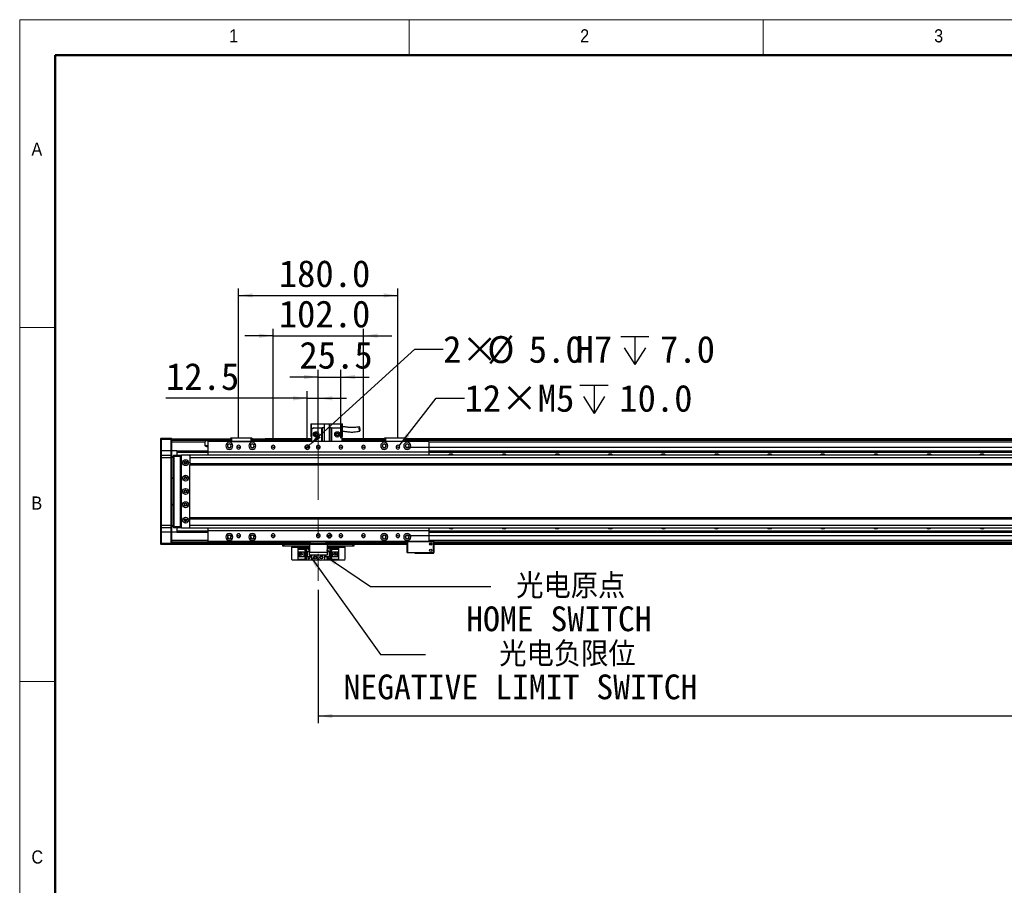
# Model space of a CAD drawing. Header units: millimetres. Extents: x 40 to 3320, y 40 to 2336.
# Tile 3 of 9: x 40 to 1153, y 1358 to 2336. Entities that reach past the tile are written whole.
import ezdxf

# ---------------------------------------------------------------- set-up
doc = ezdxf.new("R2010")
doc.units = ezdxf.units.MM
doc.header["$LTSCALE"] = 8
doc.linetypes.add('CENTERX2', pattern=[20.32, 12.7, -2.54, 2.54, -2.54])
doc.layers.add('DIMNS', color=7, linetype='Continuous')
doc.styles.add('SLDTEXTSTYLE1', font='Gothic.ttf', dxfattribs={"width": 0.913})
doc.styles.add('SLDTEXTSTYLE8', font='txt')
doc.styles.add('SLDTEXTSTYLE9', font='txt', dxfattribs={"bigfont": 'bigfont'})
doc.dimstyles.new('SLDDIMSTYLE0', dxfattribs={"dimtxt": 30.4, "dimasz": 16, "dimexe": 0, "dimexo": 0.0625, "dimgap": 7.6, "dimtad": 2, "dimdec": 1, "dimrnd": 1e-09, "dimzin": 4, "dimdsep": 46, "dimtxsty": 'SLDTEXTSTYLE8', "dimsah": 1, "dimcen": 0.09, "dimadec": 0, "dimazin": 1, "dimtfac": 1, "dimtdec": 1, "dimtofl": 0, "dimtmove": 0, "dimatfit": 3, "dimfxl": 0, "dimfrac": 2, "dimtolj": 1, "dimtzin": 12, "dimarcsym": 0})
doc.dimstyles.new('SLDDIMSTYLE1', dxfattribs={"dimtxt": 30.4, "dimasz": 16, "dimexe": 0, "dimexo": 0.0625, "dimgap": 7.6, "dimtad": 2, "dimdec": 1, "dimrnd": 1e-09, "dimzin": 4, "dimdsep": 46, "dimtxsty": 'SLDTEXTSTYLE8', "dimsah": 1, "dimcen": 0.09, "dimadec": 0, "dimazin": 1, "dimtfac": 1, "dimtdec": 1, "dimtmove": 0, "dimatfit": 0, "dimfxl": 0, "dimfrac": 2, "dimtolj": 1, "dimtzin": 12, "dimarcsym": 0})
doc.dimstyles.new('SLDDIMSTYLE2', dxfattribs={"dimtxt": 0.18, "dimasz": 16, "dimexe": 0, "dimexo": 0.0625, "dimgap": 0, "dimtad": 0, "dimtih": 1, "dimtoh": 1, "dimdec": 0, "dimrnd": 1e-09, "dimzin": 0, "dimdsep": 46, "dimtxsty": 'Standard', "dimsah": 1, "dimcen": 0.09, "dimadec": 0, "dimazin": 0, "dimtfac": 16, "dimtdec": 0, "dimtofl": 0, "dimtmove": 0, "dimatfit": 3, "dimfxl": 0, "dimfrac": 2, "dimtolj": 1, "dimtzin": 0, "dimarcsym": 0})
doc.dimstyles.new('SLDDIMSTYLE3', dxfattribs={"dimtxt": 30.4, "dimasz": 16, "dimexe": 0, "dimexo": 0.0625, "dimgap": 7.6, "dimtad": 2, "dimdec": 1, "dimrnd": 1e-09, "dimzin": 12, "dimdsep": 46, "dimtxsty": 'SLDTEXTSTYLE8', "dimsah": 1, "dimcen": 0.09, "dimadec": 0, "dimazin": 3, "dimtfac": 1, "dimtdec": 1, "dimtmove": 0, "dimatfit": 0, "dimfxl": 0, "dimfrac": 2, "dimtolj": 1, "dimtzin": 12, "dimarcsym": 0})
doc.dimstyles.new('SLDDIMSTYLE7', dxfattribs={"dimtxt": 30.4, "dimasz": 16, "dimexe": 0, "dimexo": 0.0625, "dimgap": 7.6, "dimtad": 0, "dimtih": 1, "dimtoh": 1, "dimdec": 1, "dimrnd": 1e-09, "dimzin": 4, "dimdsep": 46, "dimtxsty": 'SLDTEXTSTYLE8', "dimsah": 1, "dimcen": 0, "dimadec": 0, "dimazin": 1, "dimtfac": 1, "dimtdec": 1, "dimtofl": 0, "dimtmove": 0, "dimatfit": 3, "dimfxl": 0, "dimfrac": 2, "dimtolj": 1, "dimtzin": 12, "dimarcsym": 0})
doc.dimstyles.new('SLDDIMSTYLE8', dxfattribs={"dimtxt": 30.4, "dimasz": 16, "dimexe": 0, "dimexo": 0.0625, "dimgap": 7.6, "dimtad": 0, "dimtih": 1, "dimtoh": 1, "dimdec": 1, "dimrnd": 1e-09, "dimzin": 12, "dimdsep": 46, "dimtxsty": 'SLDTEXTSTYLE8', "dimsah": 1, "dimcen": 0, "dimadec": 0, "dimazin": 3, "dimtfac": 1, "dimtdec": 1, "dimtofl": 0, "dimtmove": 0, "dimatfit": 3, "dimfxl": 0, "dimfrac": 2, "dimtolj": 1, "dimtzin": 12, "dimarcsym": 0})

# ---------------------------------------------------------------- blocks, each defined once
blk = doc.blocks.new('_D_22')
at = {"layer": 'DIMNS'}
for p, q in [((326.4, 1863), (326.4, 1986.8)), ((428.4, 1863), (428.4, 1986.8)), ((326.4, 1978.8), (294.4, 1978.8)), ((326.4, 1978.8), (428.4, 1978.8)), ((428.4, 1978.8), (460.4, 1978.8))]:
    blk.add_line(p, q, dxfattribs=at)
for points in [[(326.4, 1978.8), (310.4, 1981.2), (310.4, 1976.4)], [(428.4, 1978.8), (444.4, 1976.4), (444.4, 1981.2)]]:
    blk.add_solid(points, dxfattribs=at)
at = {"layer": 'DIMNS', "insert": (332.8, 2018.7), "char_height": 30.4, "attachment_point": 1, "style": 'SLDTEXTSTYLE8'}
blk.add_mtext('102.0', dxfattribs=at)
blk = doc.blocks.new('_D_23')
at = {"layer": 'DIMNS'}
for p, q in [((287.4, 1863), (287.4, 2032.4)), ((467.4, 1863), (467.4, 2032.4)), ((287.4, 2024.4), (467.4, 2024.4))]:
    blk.add_line(p, q, dxfattribs=at)
for points in [[(287.4, 2024.4), (303.4, 2022), (303.4, 2026.8)], [(467.4, 2024.4), (451.4, 2026.8), (451.4, 2022)]]:
    blk.add_solid(points, dxfattribs=at)
at = {"layer": 'DIMNS', "insert": (332.8, 2064.3), "char_height": 30.4, "attachment_point": 1, "style": 'SLDTEXTSTYLE8'}
blk.add_mtext('180.0', dxfattribs=at)
blk = doc.blocks.new('_D_24')
at = {"layer": 'DIMNS'}
for p, q in [((2605.4, 1852.9), (2605.4, 1884.9)), ((477.6, 1852.9), (2613.4, 1852.9)), ((2605.4, 1852.9), (2605.4, 1752.9)), ((477.6, 1752.9), (2613.4, 1752.9)), ((2605.4, 1752.9), (2605.4, 1720.9))]:
    blk.add_line(p, q, dxfattribs=at)
for points in [[(2605.4, 1852.9), (2607.8, 1868.9), (2603, 1868.9)], [(2605.4, 1752.9), (2603, 1736.9), (2607.8, 1736.9)]]:
    blk.add_solid(points, dxfattribs=at)
at = {"layer": 'DIMNS', "insert": (2565.5, 1759.5), "char_height": 30.4, "attachment_point": 1, "rotation": 90, "style": 'SLDTEXTSTYLE8'}
blk.add_mtext('100.0', dxfattribs=at)
blk = doc.blocks.new('SW_SYMBOL_HOLE_DEPTH')
at = {"layer": 'DIMNS', "color": 0}
for p, q in [((0, 7000), (6400, 7000)), ((3200, 7000), (3200, 600)), ((800, 4440), (3200, 600)), ((5600, 4440), (3200, 600))]:
    blk.add_line(p, q, dxfattribs=at)
blk = doc.blocks.new('_D_25')
at = {"layer": 'DIMNS'}
for p, q in [((366.7, 1854.6), (486.5, 1963.5)), ((486.5, 1963.5), (518.5, 1963.5))]:
    blk.add_line(p, q, dxfattribs=at)
blk.add_solid([(366.7, 1854.6), (380.2, 1863.6), (377, 1867.1)], dxfattribs=at)
at = {"layer": 'DIMNS', "xscale": 0.004985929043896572, "yscale": 0.004985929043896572, "zscale": 0.004985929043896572}
blk.add_blockref('SW_SYMBOL_HOLE_DEPTH', (719.1, 1943.2), dxfattribs=at)
at = {"layer": 'DIMNS', "char_height": 30.4, "attachment_point": 1, "style": 'SLDTEXTSTYLE8'}
for s, insert in [('2×', (518.5, 1978.7)), ('%%c', (568.3, 1978.4)), ('5.0', (615.2, 1978.7)), ('H7', (668.2, 1978.7)), ('7.0', (763.6, 1978.7))]:
    blk.add_mtext(s, dxfattribs=dict(at, insert=insert))
blk = doc.blocks.new('_D_26')
at = {"layer": 'DIMNS'}
for p, q in [((468.7, 1854.5), (510.7, 1908.1)), ((510.7, 1908.1), (542.7, 1908.1))]:
    blk.add_line(p, q, dxfattribs=at)
blk.add_solid([(468.7, 1854.5), (480.5, 1865.6), (476.7, 1868.6)], dxfattribs=at)
at = {"layer": 'DIMNS', "xscale": 0.004985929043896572, "yscale": 0.004985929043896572, "zscale": 0.004985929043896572}
blk.add_blockref('SW_SYMBOL_HOLE_DEPTH', (673, 1888), dxfattribs=at)
at = {"layer": 'DIMNS', "char_height": 30.4, "attachment_point": 1, "style": 'SLDTEXTSTYLE8'}
for s, insert in [('12×M5', (542.7, 1923.4)), ('10.0', (717.5, 1923.4))]:
    blk.add_mtext(s, dxfattribs=dict(at, insert=insert))
blk = doc.blocks.new('_D_27')
at = {"layer": 'DIMNS'}
for p, q in [((377.4, 1863), (377.4, 1940.2)), ((402.9, 1863), (402.9, 1940.2)), ((377.4, 1932.2), (345.4, 1932.2)), ((377.4, 1932.2), (402.9, 1932.2)), ((402.9, 1932.2), (434.9, 1932.2))]:
    blk.add_line(p, q, dxfattribs=at)
for points in [[(377.4, 1932.2), (361.4, 1934.6), (361.4, 1929.8)], [(402.9, 1932.2), (418.9, 1929.8), (418.9, 1934.6)]]:
    blk.add_solid(points, dxfattribs=at)
at = {"layer": 'DIMNS', "insert": (356.1, 1972.1), "char_height": 30.4, "attachment_point": 1, "style": 'SLDTEXTSTYLE8'}
blk.add_mtext('25.5', dxfattribs=at)
blk = doc.blocks.new('_D_28')
at = {"layer": 'DIMNS'}
for p, q in [((364.9, 1863), (364.9, 1916.1)), ((377.4, 1905.2), (377.4, 1916.1)), ((364.9, 1908.1), (205.3, 1908.1)), ((364.9, 1908.1), (377.4, 1908.1)), ((377.4, 1908.1), (409.4, 1908.1))]:
    blk.add_line(p, q, dxfattribs=at)
for points in [[(364.9, 1908.1), (348.9, 1910.5), (348.9, 1905.7)], [(377.4, 1908.1), (393.4, 1905.7), (393.4, 1910.5)]]:
    blk.add_solid(points, dxfattribs=at)
at = {"layer": 'DIMNS', "insert": (205.3, 1948), "char_height": 30.4, "attachment_point": 1, "style": 'SLDTEXTSTYLE8'}
blk.add_mtext('12.5', dxfattribs=at)
blk = doc.blocks.new('_D_34')
at = {"layer": 'DIMNS'}
for p, q in [((2357.4, 1705.2), (2357.4, 1541.1)), ((377.4, 1691.8), (377.4, 1541.1)), ((377.4, 1549.1), (2357.4, 1549.1))]:
    blk.add_line(p, q, dxfattribs=at)
for points in [[(377.4, 1549.1), (393.4, 1546.7), (393.4, 1551.5)], [(2357.4, 1549.1), (2341.4, 1551.5), (2341.4, 1546.7)]]:
    blk.add_solid(points, dxfattribs=at)
at = {"layer": 'DIMNS', "insert": (1319, 1589), "char_height": 30.4, "attachment_point": 1, "style": 'SLDTEXTSTYLE8'}
blk.add_mtext('1980.0', dxfattribs=at)
blk = doc.blocks.new('SW_NOTE_8')
at = {"layer": 'DIMNS', "color": 0, "char_height": 28, "attachment_point": 2}
for s, insert, style in [(' 光电原点', (77.8, 14.4), 'SLDTEXTSTYLE9'), ('HOME SWITCH', (76.9, -22.7), 'SLDTEXTSTYLE8')]:
    blk.add_mtext(s, dxfattribs=dict(at, insert=insert, style=style))
blk = doc.blocks.new('SW_NOTE_9')
at = {"layer": 'DIMNS', "color": 0, "char_height": 28, "attachment_point": 2}
for s, insert, style in [('    光电负限位', (110.5, 14.3), 'SLDTEXTSTYLE9'), ('NEGATIVE LIMIT SWITCH', (107.3, -22.7), 'SLDTEXTSTYLE8')]:
    blk.add_mtext(s, dxfattribs=dict(at, insert=insert, style=style))
blk = doc.blocks.new('SW_DOWELSYMBOL_3')
at = {"linetype": 'Continuous', "lineweight": 18}
h = blk.add_hatch(color=0, dxfattribs=at)
edge = h.paths.add_edge_path(flags=0)
edge.add_arc((0, 0), 2.5, 180, 270)
edge.add_line((0, -2.5), (0, 0))
edge.add_line((0, 0), (-2.5, 0))
h = blk.add_hatch(color=0, dxfattribs=at)
edge = h.paths.add_edge_path(flags=0)
edge.add_arc((0, 0), 2.5, 0, 90)
edge.add_line((0, 2.5), (0, 0))
edge.add_line((0, 0), (2.5, 0))
at = {"layer": 'DIMNS', "color": 0}
blk.add_circle((0, 0), 2.5, dxfattribs=at)
blk = doc.blocks.new('SW_DOWELSYMBOL_4')
at = {"linetype": 'Continuous', "lineweight": 18}
h = blk.add_hatch(color=0, dxfattribs=at)
edge = h.paths.add_edge_path(flags=0)
edge.add_arc((0, 0), 2.5, 180, 270)
edge.add_line((0, -2.5), (0, 0))
edge.add_line((0, 0), (-2.5, 0))
h = blk.add_hatch(color=0, dxfattribs=at)
edge = h.paths.add_edge_path(flags=0)
edge.add_arc((0, 0), 2.5, 0, 90)
edge.add_line((0, 2.5), (0, 0))
edge.add_line((0, 0), (2.5, 0))
at = {"layer": 'DIMNS', "color": 0}
blk.add_circle((0, 0), 2.5, dxfattribs=at)

msp = doc.modelspace()

# ---------------------------------------------------------------- linework, layer by layer
at = {"color": 7, "linetype": 'Continuous', "lineweight": 18}
for p, q in [((3320, 2336), (40, 2336)), ((40, 2336), (40, 40)), ((480, 2296), (480, 2336)), ((880, 2336), (880, 2296)), ((80, 2296), (3280, 2296)), ((80, 2296), (80, 80)), ((80, 1988), (40, 1988)), ((40, 1588), (80, 1588))]:
    msp.add_line(p, q, dxfattribs=at)
at = {"color": 7, "linetype": 'Continuous', "lineweight": 50}
for p, q in [((3280, 2296), (80, 2296)), ((80, 2296), (80, 80))]:
    msp.add_line(p, q, dxfattribs=at)
at = {"color": 7, "linetype": 'Continuous', "lineweight": 25}
for p, q in [((368.9, 1879.19), (369.9, 1879.19)), ((368.9, 1879.19), (368.9, 1864.79)), ((369.9, 1872.79), (369.9, 1879.19)), ((369.9, 1879.19), (383.9, 1879.19)), ((371.9, 1874.79), (369.9, 1872.79)), ((369.9, 1872.79), (369.9, 1859.39)), ((371.9, 1874.79), (381.4, 1874.79)), ((381.4, 1859.39), (381.4, 1874.79)), ((381.4, 1874.79), (381.9, 1874.79)), ((381.9, 1874.79), (381.9, 1859.39)), ((383.9, 1874.79), (381.9, 1874.79)), ((383.9, 1879.39), (383.9, 1859.39)), ((383.9, 1879.39), (389.9, 1879.39)), ((389.9, 1859.39), (389.9, 1879.39)), ((389.9, 1879.19), (403.9, 1879.19)), ((391.9, 1874.79), (389.9, 1874.79)), ((391.9, 1859.39), (391.9, 1874.79)), ((391.9, 1874.79), (392.4, 1874.79)), ((392.4, 1874.79), (401.9, 1874.79)), ((392.4, 1874.79), (392.4, 1859.39)), ((403.9, 1872.79), (401.9, 1874.79)), ((403.9, 1879.19), (404.9, 1879.19)), ((403.9, 1879.19), (403.9, 1872.79)), ((403.9, 1872.79), (403.9, 1859.39)), ((404.9, 1864.79), (404.9, 1879.19)), ((199.4, 1862.59), (199.7, 1862.89)), ((199.4, 1861.39), (199.4, 1862.59)), ((199.4, 1861.39), (199.7, 1861.39)), ((199.4, 1848.89), (199.4, 1861.39)), ((199.7, 1862.89), (199.7, 1861.39)), ((199.7, 1862.89), (211.1, 1862.89)), ((199.7, 1861.39), (199.7, 1848.89)), ((211.1, 1861.39), (199.7, 1861.39)), ((211.1, 1861.39), (211.1, 1862.89)), ((211.1, 1862.89), (211.4, 1862.59)), ((211.1, 1848.89), (211.1, 1861.39)), ((211.1, 1861.39), (211.4, 1861.39)), ((211.4, 1862.59), (211.4, 1861.39)), ((211.4, 1862.39), (278.4, 1862.39)), ((211.4, 1861.39), (211.4, 1848.89)), ((278.4, 1860.39), (211.4, 1860.39)), ((249.76, 1858.39), (211.4, 1858.39)), ((249.76, 1854.29), (249.76, 1858.39)), ((502.4, 1859.39), (252.4, 1859.39)), ((252.4, 1859.39), (252.4, 1847.39)), ((278.4, 1863.09), (278.7, 1863.39)), ((278.4, 1859.39), (278.4, 1863.09)), ((279.4, 1863.09), (278.4, 1863.09)), ((279.4, 1859.39), (278.4, 1859.39)), ((278.4, 1859.39), (278.4, 1859.39)), ((278.7, 1863.39), (279.52, 1863.39)), ((279.4, 1863.09), (279.52, 1863.39)), ((279.4, 1863.09), (279.4, 1859.39)), ((301.4, 1863.09), (279.4, 1863.09)), ((279.4, 1859.39), (301.4, 1859.39)), ((279.52, 1863.39), (301.27, 1863.39)), ((301.4, 1863.09), (301.27, 1863.39)), ((301.27, 1863.39), (302.1, 1863.39)), ((301.4, 1859.39), (301.4, 1863.09)), ((302.4, 1863.09), (301.4, 1863.09)), ((302.4, 1859.39), (301.4, 1859.39)), ((302.1, 1863.39), (302.4, 1863.09)), ((302.4, 1863.09), (302.4, 1859.39)), ((302.4, 1862.39), (369.9, 1862.39)), ((369.9, 1860.39), (302.4, 1860.39)), ((302.4, 1859.39), (302.4, 1859.39)), ((317.4, 1862.69), (369.9, 1862.69)), ((317.4, 1862.69), (317.4, 1862.49)), ((317.4, 1862.49), (369.9, 1862.49)), ((317.4, 1862.39), (317.4, 1862.49)), ((368.9, 1864.79), (369.9, 1864.79)), ((403.9, 1864.79), (404.9, 1864.79)), ((403.9, 1862.69), (452.4, 1862.69)), ((403.9, 1862.49), (452.4, 1862.49)), ((403.9, 1862.39), (452.4, 1862.39)), ((452.4, 1860.39), (403.9, 1860.39)), ((452.4, 1863.09), (452.7, 1863.39)), ((452.4, 1859.39), (452.4, 1863.09)), ((453.4, 1863.09), (452.4, 1863.09)), ((452.7, 1863.39), (453.52, 1863.39)), ((453.4, 1863.09), (453.52, 1863.39)), ((453.4, 1863.09), (453.4, 1859.39)), ((475.4, 1863.09), (453.4, 1863.09)), ((453.52, 1863.39), (475.27, 1863.39)), ((475.27, 1863.39), (476.1, 1863.39)), ((475.4, 1863.09), (475.27, 1863.39)), ((475.4, 1859.39), (475.4, 1863.09)), ((476.4, 1863.09), (475.4, 1863.09)), ((476.1, 1863.39), (476.4, 1863.09)), ((476.4, 1863.09), (476.4, 1859.39)), ((476.4, 1862.69), (2258.4, 1862.69)), ((476.4, 1862.49), (2258.4, 1862.49)), ((476.4, 1862.39), (2258.4, 1862.39)), ((2258.4, 1860.39), (476.4, 1860.39)), ((502.4, 1859.39), (502.4, 1847.39)), ((199.4, 1848.89), (199.7, 1848.89)), ((199.4, 1843.59), (199.4, 1848.89)), ((199.7, 1848.89), (199.7, 1843.89)), ((211.1, 1848.89), (199.7, 1848.89)), ((211.1, 1843.89), (211.1, 1848.89)), ((211.1, 1848.89), (211.4, 1848.89)), ((211.4, 1848.89), (211.4, 1843.59)), ((217.4, 1848.89), (211.4, 1848.89)), ((217.4, 1848.89), (252.4, 1848.89)), ((217.4, 1848.89), (217.4, 1848.6)), ((217.4, 1848.6), (252.4, 1848.6)), ((217.4, 1848.6), (217.4, 1847.7)), ((217.4, 1847.7), (252.4, 1847.7)), ((217.4, 1847.7), (217.4, 1847.41)), ((217.4, 1847.41), (252.4, 1847.41)), ((217.4, 1847.41), (217.4, 1843.89)), ((252.4, 1854.29), (249.76, 1854.29)), ((502.4, 1847.39), (252.4, 1847.39)), ((252.4, 1847.39), (252.4, 1843.89)), ((287.4, 1852.89), (285.3, 1852.89)), ((287.4, 1852.89), (289.5, 1852.89)), ((326.4, 1852.89), (324.3, 1852.89)), ((326.4, 1852.89), (328.5, 1852.89)), ((364.9, 1852.89), (362.4, 1852.89)), ((364.9, 1852.89), (367.4, 1852.89)), ((377.4, 1852.89), (375.3, 1852.89)), ((377.4, 1852.89), (379.5, 1852.89)), ((402.9, 1852.89), (400.8, 1852.89)), ((402.9, 1852.89), (405, 1852.89)), ((428.4, 1852.89), (426.3, 1852.89)), ((428.4, 1852.89), (430.5, 1852.89)), ((467.4, 1852.89), (465.3, 1852.89)), ((467.4, 1852.89), (469.5, 1852.89)), ((502.4, 1848.89), (2232.4, 1848.89)), ((502.4, 1848.6), (2232.4, 1848.6)), ((502.4, 1847.7), (2232.4, 1847.7)), ((502.4, 1847.41), (2232.4, 1847.41)), ((502.4, 1847.39), (502.4, 1843.89)), ((199.7, 1843.89), (199.4, 1843.59)), ((199.4, 1840.89), (199.4, 1843.59)), ((199.4, 1764.89), (199.4, 1840.89)), ((199.7, 1840.89), (199.4, 1840.89)), ((199.7, 1843.89), (199.7, 1840.89)), ((199.7, 1843.89), (211.1, 1843.89)), ((199.7, 1840.89), (199.7, 1764.89)), ((211.1, 1840.89), (199.7, 1840.89)), ((211.1, 1840.89), (211.1, 1843.89)), ((211.1, 1843.89), (211.4, 1843.59)), ((211.1, 1764.89), (211.1, 1840.89)), ((211.1, 1840.89), (211.4, 1840.89)), ((211.4, 1843.59), (211.4, 1840.89)), ((211.4, 1842.39), (213.9, 1842.39)), ((213.9, 1841.39), (211.4, 1841.39)), ((211.4, 1840.89), (211.4, 1764.89)), ((213.9, 1843.59), (214.2, 1843.89)), ((213.9, 1842.39), (213.9, 1843.59)), ((213.9, 1763.39), (213.9, 1842.39)), ((213.9, 1842.39), (214.2, 1842.39)), ((214.2, 1843.89), (214.2, 1842.39)), ((214.2, 1843.89), (221.4, 1843.89)), ((214.2, 1842.39), (214.2, 1763.39)), ((221.4, 1842.39), (214.2, 1842.39)), ((221.4, 1843.89), (221.4, 1842.39)), ((221.4, 1843.89), (222.9, 1843.89)), ((222.6, 1843.59), (221.4, 1843.59)), ((221.4, 1842.39), (221.4, 1763.39)), ((222.4, 1841.89), (221.9, 1841.89)), ((221.9, 1841.89), (221.9, 1763.89)), ((222.9, 1843.89), (222.4, 1843.39)), ((222.4, 1843.39), (222.4, 1762.39)), ((231.9, 1843.89), (222.9, 1843.89)), ((228.54, 1835.89), (226.25, 1835.89)), ((232.4, 1843.39), (231.9, 1843.89)), ((2502.9, 1843.89), (232.4, 1843.89)), ((232.4, 1843.89), (232.4, 1843.39)), ((232.4, 1843.25), (232.4, 1843.39)), ((232.4, 1843.25), (232.4, 1840.89)), ((2503.4, 1840.89), (232.4, 1840.89)), ((232.4, 1840.89), (232.4, 1833.89)), ((2503.4, 1833.89), (232.4, 1833.89)), ((232.4, 1833.89), (232.4, 1832.89)), ((232.4, 1832.89), (2503.4, 1832.89)), ((232.4, 1772.89), (232.4, 1832.89)), ((211.4, 1818.39), (213.9, 1818.39)), ((213.9, 1817.39), (211.4, 1817.39)), ((211.4, 1788.39), (213.9, 1788.39)), ((213.9, 1787.39), (211.4, 1787.39)), ((226.25, 1769.89), (228.54, 1769.89)), ((2503.4, 1772.89), (232.4, 1772.89)), ((232.4, 1771.89), (232.4, 1772.89)), ((232.4, 1771.89), (2503.4, 1771.89)), ((232.4, 1764.89), (232.4, 1771.89)), ((199.4, 1762.19), (199.4, 1764.89)), ((199.7, 1764.89), (199.4, 1764.89)), ((199.7, 1761.89), (199.4, 1762.19)), ((199.4, 1756.89), (199.4, 1762.19)), ((199.7, 1764.89), (199.7, 1761.89)), ((199.7, 1764.89), (211.1, 1764.89)), ((211.1, 1761.89), (199.7, 1761.89)), ((199.7, 1761.89), (199.7, 1756.89)), ((211.1, 1761.89), (211.1, 1764.89)), ((211.1, 1764.89), (211.4, 1764.89)), ((211.1, 1761.89), (211.4, 1762.19)), ((211.1, 1756.89), (211.1, 1761.89)), ((211.4, 1764.89), (211.4, 1762.19)), ((211.4, 1764.39), (213.9, 1764.39)), ((213.9, 1763.39), (211.4, 1763.39)), ((211.4, 1762.19), (211.4, 1756.89)), ((213.9, 1762.19), (213.9, 1763.39)), ((213.9, 1763.39), (214.2, 1763.39)), ((213.9, 1762.19), (214.2, 1761.89)), ((214.2, 1763.39), (214.2, 1761.89)), ((214.2, 1763.39), (221.4, 1763.39)), ((221.4, 1761.89), (214.2, 1761.89)), ((217.4, 1761.89), (217.4, 1758.37)), ((217.4, 1758.37), (252.4, 1758.37)), ((217.4, 1758.37), (217.4, 1758.08)), ((217.4, 1758.08), (252.4, 1758.08)), ((217.4, 1758.08), (217.4, 1757.18)), ((221.4, 1763.39), (221.4, 1761.89)), ((221.4, 1762.19), (222.6, 1762.19)), ((222.9, 1761.89), (221.4, 1761.89)), ((221.9, 1763.89), (222.4, 1763.89)), ((222.4, 1762.39), (222.9, 1761.89)), ((222.9, 1761.89), (231.9, 1761.89)), ((231.9, 1761.89), (232.4, 1762.39)), ((232.4, 1764.89), (2503.4, 1764.89)), ((232.4, 1762.53), (232.4, 1764.89)), ((232.4, 1762.39), (232.4, 1762.53)), ((232.4, 1761.89), (232.4, 1762.39)), ((232.4, 1761.89), (2502.9, 1761.89)), ((252.4, 1761.89), (252.4, 1758.39)), ((502.4, 1758.39), (252.4, 1758.39)), ((252.4, 1758.39), (252.4, 1746.39)), ((502.4, 1761.89), (502.4, 1758.39)), ((502.4, 1758.39), (502.4, 1746.39)), ((502.4, 1758.37), (2232.4, 1758.37)), ((502.4, 1758.08), (2232.4, 1758.08)), ((199.7, 1756.89), (199.4, 1756.89)), ((199.4, 1744.39), (199.4, 1756.89)), ((211.1, 1756.89), (199.7, 1756.89)), ((199.7, 1756.89), (199.7, 1744.39)), ((211.4, 1756.89), (211.1, 1756.89)), ((211.1, 1744.39), (211.1, 1756.89)), ((211.4, 1756.89), (211.4, 1744.39)), ((217.4, 1756.88), (211.4, 1756.88)), ((217.4, 1757.18), (252.4, 1757.18)), ((217.4, 1757.18), (217.4, 1756.88)), ((217.4, 1756.88), (252.4, 1756.88)), ((287.4, 1752.89), (285.3, 1752.89)), ((287.4, 1752.89), (289.5, 1752.89)), ((326.4, 1752.89), (324.3, 1752.89)), ((326.4, 1752.89), (328.5, 1752.89)), ((377.4, 1752.89), (375.3, 1752.89)), ((377.4, 1752.89), (379.5, 1752.89)), ((389.9, 1752.89), (387.4, 1752.89)), ((389.9, 1752.89), (392.4, 1752.89)), ((402.9, 1752.89), (400.8, 1752.89)), ((402.9, 1752.89), (405, 1752.89)), ((428.4, 1752.89), (426.3, 1752.89)), ((428.4, 1752.89), (430.5, 1752.89)), ((467.4, 1752.89), (465.3, 1752.89)), ((467.4, 1752.89), (469.5, 1752.89)), ((502.4, 1757.18), (2232.4, 1757.18)), ((502.4, 1756.88), (2232.4, 1756.88)), ((199.7, 1744.39), (199.4, 1744.39)), ((199.4, 1743.19), (199.4, 1744.39)), ((199.7, 1742.89), (199.4, 1743.19)), ((199.7, 1744.39), (199.7, 1742.89)), ((199.7, 1744.39), (211.1, 1744.39)), ((211.1, 1742.89), (199.7, 1742.89)), ((211.1, 1742.89), (211.1, 1744.39)), ((211.4, 1744.39), (211.1, 1744.39)), ((211.4, 1743.19), (211.1, 1742.89)), ((367.4, 1745.38), (211.4, 1745.38)), ((211.4, 1744.39), (211.4, 1743.19)), ((211.4, 1743.19), (211.4, 1742.89)), ((367.4, 1742.89), (211.4, 1742.89)), ((502.4, 1746.39), (252.4, 1746.39)), ((337.4, 1740.89), (337.4, 1742.89)), ((338.4, 1740.89), (337.4, 1740.89)), ((338.4, 1742.89), (338.4, 1740.89)), ((367.4, 1740.89), (338.4, 1740.89)), ((347.4, 1740.89), (347.4, 1739.89)), ((347.4, 1726.09), (347.4, 1739.89)), ((354.7, 1737.79), (354.7, 1738.59)), ((354.7, 1738.59), (363.9, 1738.59)), ((363, 1737.79), (354.7, 1737.79)), ((354.7, 1737.79), (354.7, 1737.29)), ((362.5, 1737.29), (354.7, 1737.29)), ((354.7, 1734.69), (354.7, 1737.29)), ((362.5, 1737.29), (363, 1737.79)), ((362.5, 1726.49), (362.5, 1737.29)), ((363, 1725.99), (363, 1737.79)), ((363.9, 1738.59), (363.9, 1734.89)), ((363.9, 1738.59), (367.4, 1738.59)), ((366.3, 1737.09), (366.5, 1737.09)), ((366.9, 1735.89), (366.3, 1737.09)), ((366.5, 1737.49), (367.3, 1737.49)), ((366.5, 1737.09), (366.5, 1737.49)), ((367.4, 1736.89), (366.9, 1735.89)), ((367.3, 1737.49), (367.3, 1737.09)), ((367.3, 1737.09), (367.4, 1737.09)), ((367.4, 1744.39), (367.4, 1746.39)), ((368.4, 1744.39), (367.4, 1744.39)), ((367.4, 1742.89), (367.4, 1744.39)), ((387.4, 1742.89), (367.4, 1742.89)), ((367.4, 1742.89), (367.4, 1734.39)), ((368.4, 1746.39), (368.4, 1744.39)), ((386.4, 1744.39), (368.4, 1744.39)), ((386.4, 1744.39), (386.4, 1746.39)), ((387.4, 1744.39), (386.4, 1744.39)), ((387.4, 1746.39), (387.4, 1744.39)), ((477.9, 1745.38), (387.4, 1745.38)), ((387.4, 1744.39), (387.4, 1742.89)), ((387.4, 1742.89), (387.4, 1734.39)), ((477.9, 1742.89), (387.4, 1742.89)), ((416.4, 1740.89), (387.4, 1740.89)), ((387.4, 1738.59), (390.9, 1738.59)), ((387.4, 1736.49), (387.9, 1737.49)), ((387.5, 1736.29), (387.4, 1736.29)), ((387.5, 1735.89), (387.5, 1736.29)), ((388.3, 1735.89), (387.5, 1735.89)), ((387.9, 1737.49), (388.5, 1736.29)), ((388.3, 1736.29), (388.3, 1735.89)), ((388.5, 1736.29), (388.3, 1736.29)), ((390.9, 1734.89), (390.9, 1738.59)), ((390.9, 1738.59), (400.1, 1738.59)), ((400.1, 1737.79), (391.8, 1737.79)), ((391.8, 1737.79), (392.3, 1737.29)), ((391.8, 1737.79), (391.8, 1725.99)), ((392.3, 1737.29), (392.3, 1726.49)), ((400.1, 1737.29), (392.3, 1737.29)), ((400.1, 1738.59), (400.1, 1737.79)), ((400.1, 1737.29), (400.1, 1737.79)), ((400.1, 1737.29), (400.1, 1734.69)), ((407.4, 1739.89), (407.4, 1740.89)), ((407.4, 1739.89), (407.4, 1726.09)), ((416.4, 1740.89), (416.4, 1742.89)), ((417.4, 1740.89), (416.4, 1740.89)), ((417.4, 1742.89), (417.4, 1740.89)), ((478.2, 1746.39), (477.9, 1746.09)), ((477.9, 1733.69), (477.9, 1746.09)), ((478.2, 1746.09), (477.9, 1746.09)), ((478.2, 1746.09), (478.32, 1746.39)), ((478.2, 1746.09), (478.2, 1733.69)), ((507.6, 1746.09), (478.2, 1746.09)), ((502.4, 1746.69), (507.9, 1746.69)), ((502.4, 1746.39), (507.47, 1746.39)), ((505.54, 1742.89), (503.25, 1742.89)), ((507.6, 1746.09), (507.47, 1746.39)), ((507.47, 1746.39), (507.6, 1746.39)), ((507.9, 1746.09), (507.6, 1746.39)), ((507.6, 1733.69), (507.6, 1746.09)), ((507.9, 1746.09), (507.6, 1746.09)), ((507.9, 1746.09), (507.9, 1746.69)), ((507.9, 1746.09), (507.9, 1733.69)), ((2228.9, 1745.38), (507.9, 1745.38)), ((2228.9, 1742.89), (507.9, 1742.89)), ((347.4, 1726.09), (348.4, 1725.09)), ((406.4, 1725.09), (348.4, 1725.09)), ((354.7, 1734.69), (360.9, 1734.69)), ((354.7, 1729.09), (354.7, 1734.69)), ((360.9, 1729.09), (354.7, 1729.09)), ((354.7, 1726.49), (354.7, 1729.09)), ((354.7, 1726.49), (362.5, 1726.49)), ((354.7, 1726.49), (354.7, 1725.99)), ((354.7, 1725.99), (363, 1725.99)), ((354.7, 1725.19), (354.7, 1725.99)), ((363.9, 1725.19), (354.7, 1725.19)), ((356, 1729.09), (356, 1734.69)), ((356.5, 1734.34), (356.5, 1734.69)), ((360.9, 1734.34), (356.5, 1734.34)), ((356.5, 1729.44), (356.5, 1734.34)), ((356.5, 1729.09), (356.5, 1729.44)), ((356.5, 1729.44), (360.9, 1729.44)), ((357.46, 1732.69), (357.46, 1731.09)), ((359.3, 1732.69), (357.46, 1732.69)), ((357.46, 1731.09), (359.3, 1731.09)), ((359.3, 1732.69), (359.3, 1731.09)), ((360.9, 1734.69), (360.9, 1729.09)), ((363, 1725.99), (362.5, 1726.49)), ((363.9, 1734.89), (367.4, 1734.89)), ((363.9, 1734.89), (363.9, 1728.89)), ((369.9, 1728.89), (363.9, 1728.89)), ((363.9, 1728.89), (363.9, 1725.19)), ((369.9, 1725.19), (363.9, 1725.19)), ((364.4, 1734.89), (364.4, 1728.89)), ((364.7, 1734.89), (364.7, 1728.89)), ((366.3, 1727.49), (366.5, 1727.49)), ((366.9, 1726.29), (366.3, 1727.49)), ((366.5, 1727.89), (367.3, 1727.89)), ((366.5, 1727.49), (366.5, 1727.89)), ((367.5, 1727.49), (366.9, 1726.29)), ((367.3, 1727.89), (367.3, 1727.49)), ((367.3, 1727.49), (367.5, 1727.49)), ((367.4, 1734.39), (387.4, 1734.39)), ((367.4, 1730.89), (367.4, 1734.39)), ((387.4, 1730.89), (367.4, 1730.89)), ((369.1, 1728.89), (369.1, 1730.89)), ((369.4, 1728.89), (369.4, 1730.89)), ((369.9, 1730.89), (369.9, 1728.89)), ((369.9, 1728.89), (369.9, 1725.19)), ((375.4, 1725.19), (369.9, 1725.19)), ((377.4, 1727.19), (377.4, 1730.89)), ((384.9, 1725.19), (379.4, 1725.19)), ((384.9, 1728.89), (384.9, 1730.89)), ((384.9, 1725.19), (384.9, 1728.89)), ((390.9, 1728.89), (384.9, 1728.89)), ((390.9, 1725.19), (384.9, 1725.19)), ((385.4, 1730.89), (385.4, 1728.89)), ((385.7, 1730.89), (385.7, 1728.89)), ((387.3, 1726.69), (387.9, 1727.89)), ((387.5, 1726.69), (387.3, 1726.69)), ((387.4, 1734.89), (390.9, 1734.89)), ((387.4, 1734.39), (387.4, 1730.89)), ((387.5, 1726.29), (387.5, 1726.69)), ((388.3, 1726.29), (387.5, 1726.29)), ((387.9, 1727.89), (388.5, 1726.69)), ((388.3, 1726.69), (388.3, 1726.29)), ((388.5, 1726.69), (388.3, 1726.69)), ((390.1, 1728.89), (390.1, 1734.89)), ((390.4, 1728.89), (390.4, 1734.89)), ((390.9, 1728.89), (390.9, 1734.89)), ((390.9, 1725.19), (390.9, 1728.89)), ((400.1, 1725.19), (390.9, 1725.19)), ((392.3, 1726.49), (391.8, 1725.99)), ((391.8, 1725.99), (400.1, 1725.99)), ((392.3, 1726.49), (400.1, 1726.49)), ((393.9, 1734.69), (400.1, 1734.69)), ((393.9, 1729.09), (393.9, 1734.69)), ((398.3, 1734.34), (393.9, 1734.34)), ((393.9, 1729.44), (398.3, 1729.44)), ((400.1, 1729.09), (393.9, 1729.09)), ((395.5, 1731.09), (395.5, 1732.69)), ((397.34, 1732.69), (395.5, 1732.69)), ((395.5, 1731.09), (397.34, 1731.09)), ((397.34, 1731.09), (397.34, 1732.69)), ((398.3, 1734.69), (398.3, 1734.34)), ((398.3, 1734.34), (398.3, 1729.44)), ((398.3, 1729.44), (398.3, 1729.09)), ((398.8, 1734.69), (398.8, 1729.09)), ((400.1, 1734.69), (400.1, 1729.09)), ((400.1, 1729.09), (400.1, 1726.49)), ((400.1, 1725.99), (400.1, 1726.49)), ((400.1, 1725.99), (400.1, 1725.19)), ((406.4, 1725.09), (407.4, 1726.09)), ((478.2, 1733.39), (477.9, 1733.69)), ((477.9, 1733.69), (478.2, 1733.69)), ((478.2, 1733.69), (478.32, 1733.39)), ((478.2, 1733.69), (507.6, 1733.69)), ((478.32, 1733.39), (478.2, 1733.39)), ((507.47, 1733.39), (478.32, 1733.39)), ((486.4, 1733.09), (486.4, 1733.39)), ((486.4, 1733.09), (507.9, 1733.09)), ((507.6, 1733.69), (507.47, 1733.39)), ((507.6, 1733.39), (507.47, 1733.39)), ((507.6, 1733.69), (507.9, 1733.69)), ((507.9, 1733.69), (507.6, 1733.39)), ((507.9, 1733.09), (507.9, 1733.69))]:
    msp.add_line(p, q, dxfattribs=at)
at = {"color": 8, "linetype": 'Continuous', "lineweight": 25}
for p, q in [((278.4, 1861.89), (211.4, 1861.89)), ((369.9, 1861.89), (302.4, 1861.89)), ((452.4, 1861.89), (403.9, 1861.89)), ((2258.4, 1861.89), (476.4, 1861.89)), ((2232.4, 1858.39), (502.4, 1858.39)), ((252.4, 1747.38), (211.4, 1747.38)), ((2232.4, 1747.38), (502.4, 1747.38)), ((367.4, 1743.89), (211.4, 1743.89)), ((347.4, 1739.89), (367.4, 1739.89)), ((477.9, 1743.89), (387.4, 1743.89)), ((387.4, 1739.89), (407.4, 1739.89)), ((505.54, 1743.89), (503.25, 1743.89)), ((2228.9, 1743.89), (507.9, 1743.89))]:
    msp.add_line(p, q, dxfattribs=at)
at = {"color": 7, "linetype": 'Continuous', "lineweight": 25}
for centre, radius in [((374.9, 1867.29), 3), ((398.9, 1867.29), 3), ((374.9, 1867.29), 1.7), ((374.9, 1867.29), 1.6), ((398.9, 1867.29), 1.7), ((398.9, 1867.29), 1.6), ((227.4, 1835.39), 3.36), ((227.4, 1835.39), 1.7), ((227.4, 1835.39), 1.25), ((227.4, 1817.89), 3.36), ((227.4, 1817.89), 1.7), ((227.4, 1817.89), 1.25), ((227.4, 1802.89), 3.36), ((227.4, 1802.89), 1.7), ((227.4, 1802.89), 1.25), ((227.4, 1787.89), 3.36), ((227.4, 1787.89), 1.7), ((227.4, 1787.89), 1.25), ((227.4, 1770.39), 3.36), ((227.4, 1770.39), 1.7), ((227.4, 1770.39), 1.25), ((504.4, 1743.39), 1.25), ((504.4, 1736.39), 1.25), ((373.9, 1728.39), 1.75), ((373.9, 1728.39), 1.25), ((380.9, 1728.39), 1.75), ((380.9, 1728.39), 1.25)]:
    msp.add_circle(centre, radius, dxfattribs=at)
for centre, radius, start, end in [((276.9, 1854.39), 4, 0, 180), ((302.9, 1854.39), 4, 0, 180), ((451.9, 1854.39), 4, 0, 180), ((477.9, 1854.39), 4, 0, 180), ((276.9, 1854.39), 4, 180, 0), ((276.9, 1854.39), 2.25, 0, 180), ((276.9, 1854.39), 2.25, 180, 0), ((276.9, 1854.39), 2, 90, 270), ((276.9, 1854.39), 2, 270, 90), ((287.4, 1852.89), 2.1, 0, 180), ((287.4, 1852.89), 2.1, 180, 0), ((302.9, 1854.39), 4, 180, 0), ((302.9, 1854.39), 2.25, 0, 180), ((302.9, 1854.39), 2.25, 180, 0), ((302.9, 1854.39), 2, 90, 270), ((302.9, 1854.39), 2, 270, 90), ((326.4, 1852.89), 2.1, 0, 180), ((326.4, 1852.89), 2.1, 180, 0), ((364.9, 1852.89), 2.5, 0, 180), ((364.9, 1852.89), 2.5, 180, 0), ((377.4, 1852.89), 2.1, 0, 180), ((377.4, 1852.89), 2.1, 180, 0), ((402.9, 1852.89), 2.1, 0, 180), ((402.9, 1852.89), 2.1, 180, 0), ((428.4, 1852.89), 2.1, 0, 180), ((428.4, 1852.89), 2.1, 180, 0), ((451.9, 1854.39), 4, 180, 0), ((451.9, 1854.39), 2.25, 0, 180), ((451.9, 1854.39), 2.25, 180, 0), ((451.9, 1854.39), 2, 90, 270), ((451.9, 1854.39), 2, 270, 90), ((467.4, 1852.89), 2.1, 0, 180), ((467.4, 1852.89), 2.1, 180, 0), ((477.9, 1854.39), 4, 180, 0), ((477.9, 1854.39), 2.25, 0, 180), ((477.9, 1854.39), 2.25, 180, 0), ((477.9, 1854.39), 2, 90, 270), ((477.9, 1854.39), 2, 270, 90), ((527.4, 1841.39), 3.75, 41.71072, 138.28928), ((587.4, 1841.39), 3.75, 41.71072, 138.28928), ((647.4, 1841.39), 3.75, 41.71072, 138.28928), ((707.4, 1841.39), 3.75, 41.71072, 138.28928), ((767.4, 1841.39), 3.75, 41.71072, 138.28928), ((827.4, 1841.39), 3.75, 41.71072, 138.28928), ((887.4, 1841.39), 3.75, 41.71072, 138.28928), ((947.4, 1841.39), 3.75, 41.71072, 138.28928), ((1007.4, 1841.39), 3.75, 41.71072, 138.28928), ((1067.4, 1841.39), 3.75, 41.71072, 138.28928), ((1127.4, 1841.39), 3.75, 41.71072, 138.28928), ((527.4, 1764.38), 3.75, 221.71072, 318.28928), ((587.4, 1764.38), 3.75, 221.71072, 318.28928), ((647.4, 1764.38), 3.75, 221.71072, 318.28928), ((707.4, 1764.38), 3.75, 221.71072, 318.28928), ((767.4, 1764.38), 3.75, 221.71072, 318.28928), ((827.4, 1764.38), 3.75, 221.71072, 318.28928), ((887.4, 1764.38), 3.75, 221.71072, 318.28928), ((947.4, 1764.38), 3.75, 221.71072, 318.28928), ((1007.4, 1764.38), 3.75, 221.71072, 318.28928), ((1067.4, 1764.38), 3.75, 221.71072, 318.28928), ((1127.4, 1764.38), 3.75, 221.71072, 318.28928), ((276.9, 1751.38), 4, 0, 180), ((276.9, 1751.38), 4, 180, 0), ((276.9, 1751.38), 2.25, 0, 180), ((276.9, 1751.38), 2.25, 180, 0), ((276.9, 1751.38), 2, 90, 270), ((276.9, 1751.38), 2, 270, 90), ((287.4, 1752.89), 2.1, 0, 180), ((287.4, 1752.89), 2.1, 180, 0), ((302.9, 1751.38), 4, 0, 180), ((302.9, 1751.38), 4, 180, 0), ((302.9, 1751.38), 2.25, 0, 180), ((302.9, 1751.38), 2.25, 180, 0), ((302.9, 1751.38), 2, 90, 270), ((302.9, 1751.38), 2, 270, 90), ((326.4, 1752.89), 2.1, 0, 180), ((326.4, 1752.89), 2.1, 180, 0), ((377.4, 1752.89), 2.1, 0, 180), ((377.4, 1752.89), 2.1, 180, 0), ((389.9, 1752.89), 2.5, 0, 180), ((389.9, 1752.89), 2.5, 180, 0), ((402.9, 1752.89), 2.1, 0, 180), ((402.9, 1752.89), 2.1, 180, 0), ((428.4, 1752.89), 2.1, 0, 180), ((428.4, 1752.89), 2.1, 180, 0), ((451.9, 1751.38), 4, 0, 180), ((451.9, 1751.38), 4, 180, 0), ((451.9, 1751.38), 2.25, 0, 180), ((451.9, 1751.38), 2.25, 180, 0), ((451.9, 1751.38), 2, 90, 270), ((451.9, 1751.38), 2, 270, 90), ((467.4, 1752.89), 2.1, 0, 180), ((467.4, 1752.89), 2.1, 180, 0), ((477.9, 1751.38), 4, 0, 180), ((477.9, 1751.38), 4, 180, 0), ((477.9, 1751.38), 2.25, 0, 180), ((477.9, 1751.38), 2.25, 180, 0), ((477.9, 1751.38), 2, 90, 270), ((477.9, 1751.38), 2, 270, 90), ((375.4, 1727.19), 2, 270, 0), ((379.4, 1727.19), 2, 180, 270)]:
    msp.add_arc(centre, radius, start, end, dxfattribs=at)
for points, knots in [([(423.64, 1875.94), (422.6, 1875.77), (420.78, 1875.49), (418.4, 1875.11), (416.59, 1874.97), (415, 1874.94), (413.23, 1875.02), (411.38, 1875.24), (409.48, 1875.53), (407.96, 1875.75), (406.54, 1875.89), (405.6, 1875.94), (405.04, 1875.92), (404.9, 1875.91)], [0, 0, 0, 0, 0.1728202, 0.301208, 0.3945075, 0.4621979, 0.5503029, 0.6704384, 0.754268, 0.8531345, 0.9124958, 0.9778865, 1, 1, 1, 1]), ([(404.9, 1870.9), (405.27, 1870.92), (406.15, 1870.96), (407.53, 1870.78), (408.94, 1870.58), (410.22, 1870.39), (411.32, 1870.24), (412.27, 1870.13), (413.52, 1870.02), (415.35, 1869.95), (417.95, 1870.04), (420.94, 1870.46), (423.08, 1870.81), (424.21, 1871)], [0, 0, 0, 0, 0.0561688, 0.1350521, 0.2093722, 0.2758303, 0.332639, 0.3788415, 0.4216803, 0.5224867, 0.6560409, 0.8185886, 1, 1, 1, 1]), ([(423.26, 1874.78), (423.28, 1875.03), (423.34, 1875.53), (423.52, 1875.93), (423.74, 1875.97), (423.97, 1875.69), (424.19, 1875.18), (424.37, 1874.49), (424.51, 1873.68), (424.59, 1872.84), (424.59, 1872.06), (424.52, 1871.44), (424.38, 1871.05), (424.18, 1870.96), (423.98, 1871.07), (423.79, 1871.41), (423.62, 1871.94), (423.47, 1872.68), (423.36, 1873.42), (423.28, 1873.97), (423.26, 1874.23), (423.24, 1874.31), (423.24, 1874.33), (423.24, 1874.41), (423.25, 1874.56), (423.25, 1874.7), (423.26, 1874.78)], [0, 0, 0, 0, 0.0648175, 0.1297796, 0.1897322, 0.2426189, 0.2944131, 0.3462433, 0.3987243, 0.4521997, 0.5066015, 0.5614525, 0.6160519, 0.6697725, 0.727069, 0.765377, 0.8036915, 0.8589092, 0.9142292, 0.9495547, 0.9640014, 0.9648511, 0.9657591, 0.9687105, 0.9805281, 1, 1, 1, 1]), ([(249.76, 1858.39), (249.76, 1858.62), (249.75, 1859.07), (249.74, 1859.62), (249.84, 1860.02), (250.06, 1860.25), (250.41, 1860.35), (250.85, 1860.38), (251.37, 1860.39), (251.92, 1860.39), (252.41, 1860.35), (252.77, 1860.23), (252.96, 1859.99), (253.04, 1859.71), (253.04, 1859.48), (253.04, 1859.39)], [0, 0, 0, 0, 0.09939563, 0.19886087, 0.27602533, 0.35354615, 0.42297779, 0.49440287, 0.5724534, 0.65394204, 0.73563695, 0.81415352, 0.88529989, 0.95488797, 1, 1, 1, 1]), ([(374.69, 1866.16), (374.56, 1866.18), (374.3, 1866.22), (373.96, 1866.45), (373.7, 1866.77), (373.55, 1867.17), (373.54, 1867.61), (373.67, 1868.05), (373.93, 1868.42), (374.18, 1868.58), (374.29, 1868.66)], [0, 0, 0, 0, 0.1153514, 0.2312603, 0.351783, 0.4770106, 0.6065226, 0.7402413, 0.8783658, 1, 1, 1, 1]), ([(374.9, 1866.14), (374.9, 1866.14), (375.02, 1866.14), (375.26, 1866.18), (375.58, 1866.34), (375.83, 1866.58), (376, 1866.9), (376.07, 1867.24), (376.03, 1867.6), (375.88, 1867.92), (375.65, 1868.19), (375.34, 1868.37), (375, 1868.45), (374.65, 1868.43), (374.32, 1868.3), (374.04, 1868.08), (373.84, 1867.79), (373.74, 1867.45), (373.75, 1867.09), (373.86, 1866.76), (374.06, 1866.47), (374.35, 1866.25), (374.57, 1866.19), (374.69, 1866.16)], [0, 0, 0, 0, 0.00172367, 0.05163624, 0.10155115, 0.15146262, 0.20137619, 0.25129237, 0.3012058, 0.35111749, 0.40102853, 0.45094974, 0.50086317, 0.55077494, 0.60068665, 0.65060036, 0.70051904, 0.75043256, 0.80034382, 0.85025734, 0.90017483, 0.95009044, 1, 1, 1, 1]), ([(375.51, 1868.66), (375.64, 1868.57), (375.91, 1868.39), (376.17, 1867.96), (376.27, 1867.49), (376.21, 1867.02), (376, 1866.61), (375.67, 1866.32), (375.36, 1866.19), (375.16, 1866.16), (375.11, 1866.16)], [0, 0, 0, 0, 0.1407923, 0.2880588, 0.43043, 0.5679354, 0.7005917, 0.8284634, 0.9515739, 1, 1, 1, 1]), ([(398.77, 1866.16), (398.71, 1866.16), (398.52, 1866.17), (398.19, 1866.28), (397.85, 1866.55), (397.62, 1866.93), (397.52, 1867.39), (397.6, 1867.88), (397.84, 1868.32), (398.11, 1868.56), (398.27, 1868.65), (398.29, 1868.66)], [0, 0, 0, 0, 0.04883896, 0.16802443, 0.29192245, 0.4205438, 0.55395788, 0.69216473, 0.83492927, 0.98191113, 1, 1, 1, 1]), ([(398.69, 1866.16), (398.55, 1866.2), (398.31, 1866.27), (398.04, 1866.51), (397.87, 1866.75), (397.77, 1867.02), (397.74, 1867.23), (397.75, 1867.36), (397.75, 1867.39), (397.75, 1867.39), (397.75, 1867.4), (397.75, 1867.4), (397.75, 1867.4), (397.75, 1867.4)], [0, 0, 0, 0, 0.2369294, 0.4416988, 0.6142341, 0.7545055, 0.9380785, 0.9829644, 0.9897871, 0.9952056, 0.9975497, 0.9997672, 1, 1, 1, 1]), ([(399.11, 1866.16), (399.25, 1866.18), (399.53, 1866.23), (399.88, 1866.49), (400.13, 1866.83), (400.26, 1867.24), (400.25, 1867.67), (400.11, 1868.07), (399.86, 1868.42), (399.62, 1868.58), (399.51, 1868.66)], [0, 0, 0, 0, 0.1248064, 0.2498401, 0.3748582, 0.4998565, 0.6248413, 0.7498256, 0.8748293, 1, 1, 1, 1]), ([(252.4, 1853.91), (252.27, 1853.84), (251.98, 1853.67), (251.66, 1853.47), (251.39, 1853.41), (251.23, 1853.45), (251, 1853.56), (250.58, 1853.8), (250.15, 1854.05), (249.84, 1854.24), (249.76, 1854.29)], [0, 0, 0, 0, 0.1508311, 0.3314016, 0.3777069, 0.4236468, 0.4991589, 0.63747, 0.9016683, 1, 1, 1, 1])]:
    msp.add_open_spline(points, degree=3, knots=knots, dxfattribs=at)
at = {"layer": 'DIMNS', "linetype": 'CENTERX2', "lineweight": 18}
msp.add_line((377.4, 1895.08), (377.4, 1701.94), dxfattribs=at)

# ---------------------------------------------------------------- block references
at = {"layer": 'DIMNS'}
for name, p in [('SW_DOWELSYMBOL_3', (364.9, 1852.89)), ('SW_DOWELSYMBOL_4', (389.9, 1752.89)), ('SW_NOTE_8', (572.4, 1695.62)), ('SW_NOTE_9', (498.52, 1618.69))]:
    msp.add_blockref(name, p, dxfattribs=at)

# ---------------------------------------------------------------- texts
at = {"color": 7, "linetype": 'Continuous', "lineweight": 0, "char_height": 14.82, "attachment_point": 1, "style": 'SLDTEXTSTYLE1'}
for s, insert in [('2', (673.33, 2325.17)), ('3', (1073.33, 2325.17)), ('1', (276.67, 2325.17)), ('A', (53.33, 2197.17)), ('B', (53.33, 1797.17)), ('C', (53.33, 1397.17))]:
    msp.add_mtext(s, dxfattribs=dict(at, insert=insert))

# ---------------------------------------------------------------- dimensions: what is measured, and where the dimension line sits
at = {"layer": 'DIMNS'}
for base, p1, p2, dimstyle, picture, middle in [((467.4, 2024.37), (287.4, 1852.89), (467.4, 1852.89), 'SLDDIMSTYLE1', '_D_23', (381.22, 2024.37)), ((428.4, 1978.83), (326.4, 1852.89), (428.4, 1852.89), 'SLDDIMSTYLE1', '_D_22', (381.22, 1978.83)), ((402.9, 1932.21), (377.4, 1852.89), (402.9, 1852.89), 'SLDDIMSTYLE3', '_D_27', (393.6, 1932.21)), ((377.4, 1908.11), (364.9, 1852.89), (377.4, 1895.08), 'SLDDIMSTYLE3', '_D_28', (242.78, 1908.11)), ((2357.4, 1549.09), (377.4, 1701.94), (2357.4, 1715.35), 'SLDDIMSTYLE0', '_D_34', (1378.4, 1549.09))]:
    dim = msp.add_linear_dim(base=base, p1=p1, p2=p2, dimstyle=dimstyle, dxfattribs=at)
    dim.commit()
    dim.dimension.update_dxf_attribs({"geometry": picture, "text_midpoint": middle, "dimtype": 160})
dim = msp.add_diameter_dim_2p(p1=(363.05, 1851.21), p2=(366.75, 1854.57), text='2×<>H7{\\fGDT;x}7.0', dimstyle='SLDDIMSTYLE7', dxfattribs=at)
dim.commit()
dim.dimension.update_dxf_attribs({"geometry": '_D_25', "text_midpoint": (667.55, 1963.46), "dimtype": 163})
dim = msp.add_radius_dim(center=(467.4, 1852.89), mpoint=(468.69, 1854.54), text='12×M5{\\fGDT;x}10.0', dimstyle='SLDDIMSTYLE8', override={"dimpost": '<>'}, dxfattribs=at)
dim.commit()
dim.dimension.update_dxf_attribs({"geometry": '_D_26', "text_midpoint": (667.55, 1908.11), "dimtype": 164})
dim = msp.add_linear_dim(base=(2605.4, 1752.89), p1=(467.4, 1852.89), p2=(467.4, 1752.89), angle=90, dimstyle='SLDDIMSTYLE1', dxfattribs=at)
dim.commit()
dim.dimension.update_dxf_attribs({"geometry": '_D_24', "text_midpoint": (2605.4, 1807.93), "dimtype": 160})

# ---------------------------------------------------------------- leaders
for points in [[(367.4, 1730.89), (447.72, 1618.69), (498.52, 1618.69)], [(383.9, 1730.89), (436.32, 1695.62), (572.4, 1695.62)]]:
    msp.add_leader(points, dimstyle='SLDDIMSTYLE2', dxfattribs=at)

doc.saveas('drawing.dxf')
